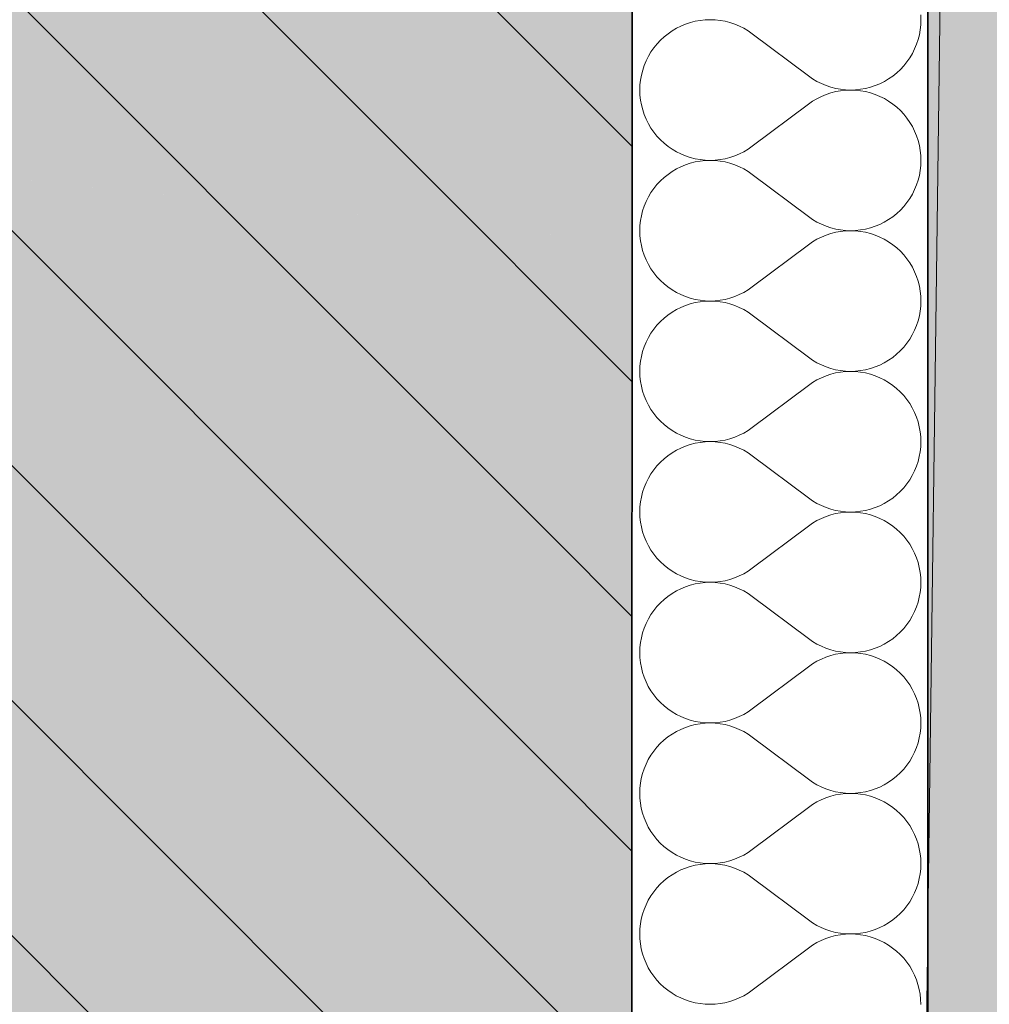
# Model space of a CAD drawing. Header units: millimetres. Extents: x -40276 to 214973, y -147941 to 35228.
# Tile 194 of 256: x -654 to -128, y 6667 to 7200. Entities that reach past the tile are written whole.
import ezdxf

# ---------------------------------------------------------------- set-up
doc = ezdxf.new("R2010")
doc.units = ezdxf.units.MM
doc.header["$MEASUREMENT"] = 0
doc.linetypes.add('Wipeout_Contour', pattern=[1000, 0, -1000])
for name, color, linetype in [('1._POHLED ZÁPADNÍ_2_0_plochy', 7, 'Continuous'), ('1._POHLED ZÁPADNÍ_2_akustické prvky', 7, 'Continuous'), ('1._POHLED ZÁPADNÍ_2_BT_ortho', 7, 'Continuous'), ('1._POHLED ZÁPADNÍ_2_Konstrukce - nosné', 7, 'Continuous'), ('1._POHLED ZÁPADNÍ_2_Nové_Výplně – Řezové', 7, 'Continuous'), ('1._POHLED ZÁPADNÍ_2_Situace - terén', 7, 'Continuous'), ('1._POHLED ZÁPADNÍ_2_Výplně – Řezové', 7, 'Continuous')]:
    doc.layers.add(name, color=color, linetype=linetype)

# ---------------------------------------------------------------- blocks, each defined once
blk = doc.blocks.new('*X14', base_point=(-42174.69, -26223.67))
at = {"layer": '1._POHLED ZÁPADNÍ_2_Nové_Výplně – Řezové', "color": 21, "linetype": 'Continuous', "lineweight": 20, "true_color": 0xffaaaa}
for p, q in [((-279.76, 7200.04), (-282.48, 7199.94)), ((-277.04, 7199.94), (-279.76, 7200.04)), ((-165.5, 7200.02), (-165.6, 7202.74)), ((-165.6, 7197.3), (-165.5, 7200.02)), ((-298.03, 7195.39), (-300.37, 7194)), ((-295.59, 7196.61), (-298.03, 7195.39)), ((-293.08, 7197.65), (-295.59, 7196.61)), ((-290.5, 7198.5), (-293.08, 7197.65)), ((-287.86, 7199.17), (-290.5, 7198.5)), ((-285.18, 7199.66), (-287.86, 7199.17)), ((-282.48, 7199.94), (-285.18, 7199.66)), ((-274.34, 7199.65), (-277.04, 7199.94)), ((-271.66, 7199.16), (-274.34, 7199.65)), ((-269.02, 7198.49), (-271.66, 7199.16)), ((-266.44, 7197.62), (-269.02, 7198.49)), ((-263.93, 7196.58), (-266.44, 7197.62)), ((-261.5, 7195.36), (-263.93, 7196.58)), ((-259.16, 7193.97), (-261.5, 7195.36)), ((-165.89, 7194.6), (-165.6, 7197.3)), ((-304.72, 7190.75), (-306.71, 7188.89)), ((-302.6, 7192.45), (-304.72, 7190.75)), ((-300.37, 7194), (-302.6, 7192.45)), ((-256.93, 7192.42), (-259.16, 7193.97)), ((-226.46, 7169.56), (-256.93, 7192.42)), ((-167.04, 7189.29), (-166.37, 7191.92)), ((-166.37, 7191.92), (-165.89, 7194.6)), ((-310.28, 7184.79), (-311.83, 7182.55)), ((-308.57, 7186.9), (-310.28, 7184.79)), ((-306.71, 7188.89), (-308.57, 7186.9)), ((-170.16, 7181.76), (-168.95, 7184.19)), ((-168.95, 7184.19), (-167.9, 7186.71)), ((-167.9, 7186.71), (-167.04, 7189.29)), ((-313.22, 7180.21), (-314.44, 7177.78)), ((-311.83, 7182.55), (-313.22, 7180.21)), ((-173.11, 7177.19), (-171.55, 7179.42)), ((-171.55, 7179.42), (-170.16, 7181.76)), ((-315.48, 7175.27), (-316.34, 7172.69)), ((-314.44, 7177.78), (-315.48, 7175.27)), ((-176.67, 7173.08), (-174.81, 7175.07)), ((-174.81, 7175.07), (-173.11, 7177.19)), ((-317.01, 7170.05), (-317.5, 7167.37)), ((-316.34, 7172.69), (-317.01, 7170.05)), ((-226.46, 7169.56), (-224.22, 7168)), ((-224.22, 7168), (-221.88, 7166.61)), ((-183.02, 7167.97), (-180.78, 7169.52)), ((-180.78, 7169.52), (-178.66, 7171.23)), ((-178.66, 7171.23), (-176.67, 7173.08)), ((-317.79, 7164.67), (-317.88, 7161.95)), ((-317.5, 7167.37), (-317.79, 7164.67)), ((-221.88, 7166.61), (-219.45, 7165.39)), ((-219.45, 7165.39), (-216.94, 7164.35)), ((-216.94, 7164.35), (-214.36, 7163.49)), ((-214.36, 7163.49), (-211.72, 7162.81)), ((-211.72, 7162.81), (-209.05, 7162.33)), ((-198.2, 7162.32), (-195.52, 7162.8)), ((-195.52, 7162.8), (-192.89, 7163.47)), ((-192.89, 7163.47), (-190.3, 7164.33)), ((-190.3, 7164.33), (-187.79, 7165.37)), ((-187.79, 7165.37), (-185.36, 7166.58)), ((-185.36, 7166.58), (-183.02, 7167.97)), ((-317.88, 7161.95), (-317.79, 7159.23)), ((-317.79, 7159.23), (-317.5, 7156.53)), ((-219.45, 7158.48), (-221.89, 7157.26)), ((-216.94, 7159.52), (-219.45, 7158.48)), ((-214.36, 7160.38), (-216.94, 7159.52)), ((-211.72, 7161.06), (-214.36, 7160.38)), ((-209.05, 7161.54), (-211.72, 7161.06)), ((-209.05, 7162.33), (-206.34, 7162.03)), ((-206.34, 7161.83), (-209.05, 7161.54)), ((-206.34, 7162.03), (-203.62, 7161.93)), ((-203.62, 7161.93), (-206.34, 7161.83)), ((-203.62, 7161.93), (-200.9, 7162.03)), ((-200.9, 7161.84), (-203.62, 7161.93)), ((-200.9, 7162.03), (-198.2, 7162.32)), ((-198.2, 7161.55), (-200.9, 7161.84)), ((-195.52, 7161.07), (-198.2, 7161.55)), ((-192.89, 7160.39), (-195.52, 7161.07)), ((-190.3, 7159.54), (-192.89, 7160.39)), ((-187.79, 7158.5), (-190.3, 7159.54)), ((-185.36, 7157.28), (-187.79, 7158.5)), ((-317.5, 7156.53), (-317.01, 7153.85)), ((-317.01, 7153.85), (-316.34, 7151.21)), ((-226.46, 7154.32), (-256.94, 7131.46)), ((-224.22, 7155.87), (-226.46, 7154.32)), ((-221.89, 7157.26), (-224.22, 7155.87)), ((-183.02, 7155.89), (-185.36, 7157.28)), ((-180.78, 7154.34), (-183.02, 7155.89)), ((-178.66, 7152.63), (-180.78, 7154.34)), ((-176.67, 7150.78), (-178.66, 7152.63)), ((-316.34, 7151.21), (-315.48, 7148.63)), ((-315.48, 7148.63), (-314.44, 7146.12)), ((-174.82, 7148.79), (-176.67, 7150.78)), ((-173.11, 7146.67), (-174.82, 7148.79)), ((-171.56, 7144.44), (-173.11, 7146.67)), ((-314.44, 7146.12), (-313.22, 7143.68)), ((-313.22, 7143.68), (-311.84, 7141.35)), ((-311.84, 7141.35), (-310.28, 7139.11)), ((-170.17, 7142.1), (-171.56, 7144.44)), ((-168.95, 7139.66), (-170.17, 7142.1)), ((-310.28, 7139.11), (-308.58, 7136.99)), ((-308.58, 7136.99), (-306.72, 7135)), ((-167.91, 7137.15), (-168.95, 7139.66)), ((-167.05, 7134.57), (-167.91, 7137.15)), ((-306.72, 7135), (-304.73, 7133.15)), ((-304.73, 7133.15), (-302.61, 7131.44)), ((-302.61, 7131.44), (-300.38, 7129.89)), ((-259.17, 7129.91), (-256.94, 7131.46)), ((-166.38, 7131.93), (-167.05, 7134.57)), ((-165.9, 7129.26), (-166.38, 7131.93)), ((-300.38, 7129.89), (-298.04, 7128.5)), ((-298.04, 7128.5), (-295.6, 7127.29)), ((-295.6, 7127.29), (-293.09, 7126.25)), ((-293.09, 7126.25), (-290.51, 7125.39)), ((-290.51, 7125.39), (-287.87, 7124.72)), ((-271.67, 7124.72), (-269.03, 7125.4)), ((-269.03, 7125.4), (-266.45, 7126.26)), ((-266.45, 7126.26), (-263.94, 7127.3)), ((-263.94, 7127.3), (-261.51, 7128.52)), ((-261.51, 7128.52), (-259.17, 7129.91)), ((-165.61, 7126.55), (-165.9, 7129.26)), ((-165.51, 7123.83), (-165.61, 7126.55)), ((-295.6, 7120.42), (-298.04, 7119.2)), ((-293.09, 7121.46), (-295.6, 7120.42)), ((-290.51, 7122.31), (-293.09, 7121.46)), ((-287.87, 7122.98), (-290.51, 7122.31)), ((-287.87, 7124.72), (-285.19, 7124.23)), ((-285.19, 7123.46), (-287.87, 7122.98)), ((-285.19, 7124.23), (-282.49, 7123.94)), ((-282.49, 7123.75), (-285.19, 7123.46)), ((-282.49, 7123.94), (-279.77, 7123.85)), ((-279.77, 7123.85), (-282.49, 7123.75)), ((-279.77, 7123.85), (-277.05, 7123.95)), ((-277.05, 7123.75), (-279.77, 7123.85)), ((-277.05, 7123.95), (-274.35, 7124.24)), ((-274.35, 7123.46), (-277.05, 7123.75)), ((-274.35, 7124.24), (-271.67, 7124.72)), ((-271.67, 7122.97), (-274.35, 7123.46)), ((-269.03, 7122.3), (-271.67, 7122.97)), ((-266.45, 7121.43), (-269.03, 7122.3)), ((-263.94, 7120.39), (-266.45, 7121.43)), ((-261.51, 7119.17), (-263.94, 7120.39)), ((-165.9, 7118.41), (-165.61, 7121.11)), ((-165.61, 7121.11), (-165.51, 7123.83)), ((-302.61, 7116.26), (-304.73, 7114.56)), ((-300.38, 7117.81), (-302.61, 7116.26)), ((-298.04, 7119.2), (-300.38, 7117.81)), ((-259.17, 7117.78), (-261.51, 7119.17)), ((-256.94, 7116.23), (-259.17, 7117.78)), ((-226.47, 7093.37), (-256.94, 7116.23)), ((-167.06, 7113.1), (-166.38, 7115.73)), ((-166.38, 7115.73), (-165.9, 7118.41)), ((-308.58, 7110.71), (-310.29, 7108.6)), ((-306.73, 7112.7), (-308.58, 7110.71)), ((-304.73, 7114.56), (-306.73, 7112.7)), ((-168.96, 7108), (-167.91, 7110.51)), ((-167.91, 7110.51), (-167.06, 7113.1)), ((-313.23, 7104.02), (-314.45, 7101.59)), ((-311.84, 7106.36), (-313.23, 7104.02)), ((-310.29, 7108.6), (-311.84, 7106.36)), ((-171.56, 7103.23), (-170.18, 7105.57)), ((-170.18, 7105.57), (-168.96, 7108)), ((-315.49, 7099.08), (-316.35, 7096.5)), ((-314.45, 7101.59), (-315.49, 7099.08)), ((-176.68, 7096.89), (-174.82, 7098.88)), ((-174.82, 7098.88), (-173.12, 7101)), ((-173.12, 7101), (-171.56, 7103.23)), ((-317.02, 7093.86), (-317.51, 7091.18)), ((-316.35, 7096.5), (-317.02, 7093.86)), ((-226.47, 7093.37), (-224.23, 7091.81)), ((-180.79, 7093.33), (-178.67, 7095.04)), ((-178.67, 7095.04), (-176.68, 7096.89)), ((-317.8, 7088.48), (-317.9, 7085.76)), ((-317.51, 7091.18), (-317.8, 7088.48)), ((-224.23, 7091.81), (-221.89, 7090.42)), ((-221.89, 7090.42), (-219.46, 7089.2)), ((-219.46, 7089.2), (-216.95, 7088.16)), ((-216.95, 7088.16), (-214.37, 7087.3)), ((-192.9, 7087.28), (-190.31, 7088.14)), ((-190.31, 7088.14), (-187.8, 7089.18)), ((-187.8, 7089.18), (-185.37, 7090.39)), ((-185.37, 7090.39), (-183.03, 7091.78)), ((-183.03, 7091.78), (-180.79, 7093.33)), ((-317.9, 7085.76), (-317.8, 7083.04)), ((-317.8, 7083.04), (-317.51, 7080.33)), ((-216.95, 7083.33), (-219.46, 7082.29)), ((-214.37, 7084.19), (-216.95, 7083.33)), ((-214.37, 7087.3), (-211.73, 7086.62)), ((-211.73, 7084.87), (-214.37, 7084.19)), ((-211.73, 7086.62), (-209.06, 7086.14)), ((-209.06, 7085.35), (-211.73, 7084.87)), ((-209.06, 7086.14), (-206.35, 7085.84)), ((-206.35, 7085.64), (-209.06, 7085.35)), ((-206.35, 7085.84), (-203.63, 7085.74)), ((-203.63, 7085.74), (-206.35, 7085.64)), ((-203.63, 7085.74), (-200.92, 7085.84)), ((-200.92, 7085.65), (-203.63, 7085.74)), ((-200.92, 7085.84), (-198.21, 7086.13)), ((-198.21, 7085.36), (-200.92, 7085.65)), ((-198.21, 7086.13), (-195.53, 7086.61)), ((-195.53, 7084.88), (-198.21, 7085.36)), ((-195.53, 7086.61), (-192.9, 7087.28)), ((-192.9, 7084.2), (-195.53, 7084.88)), ((-190.31, 7083.35), (-192.9, 7084.2)), ((-187.8, 7082.31), (-190.31, 7083.35)), ((-317.51, 7080.33), (-317.03, 7077.66)), ((-317.03, 7077.66), (-316.35, 7075.02)), ((-226.47, 7078.13), (-256.95, 7055.27)), ((-224.23, 7079.68), (-226.47, 7078.13)), ((-221.9, 7081.07), (-224.23, 7079.68)), ((-219.46, 7082.29), (-221.9, 7081.07)), ((-185.37, 7081.09), (-187.8, 7082.31)), ((-183.03, 7079.7), (-185.37, 7081.09)), ((-180.79, 7078.15), (-183.03, 7079.7)), ((-178.67, 7076.44), (-180.79, 7078.15)), ((-316.35, 7075.02), (-315.49, 7072.44)), ((-315.49, 7072.44), (-314.45, 7069.93)), ((-176.68, 7074.59), (-178.67, 7076.44)), ((-174.83, 7072.6), (-176.68, 7074.59)), ((-173.12, 7070.48), (-174.83, 7072.6)), ((-314.45, 7069.93), (-313.23, 7067.49)), ((-313.23, 7067.49), (-311.85, 7065.15)), ((-171.57, 7068.25), (-173.12, 7070.48)), ((-170.18, 7065.91), (-171.57, 7068.25)), ((-311.85, 7065.15), (-310.29, 7062.92)), ((-310.29, 7062.92), (-308.59, 7060.8)), ((-168.96, 7063.47), (-170.18, 7065.91)), ((-167.92, 7060.96), (-168.96, 7063.47)), ((-308.59, 7060.8), (-306.73, 7058.81)), ((-306.73, 7058.81), (-304.74, 7056.96)), ((-304.74, 7056.96), (-302.62, 7055.25)), ((-167.06, 7058.38), (-167.92, 7060.96)), ((-166.39, 7055.74), (-167.06, 7058.38)), ((-302.62, 7055.25), (-300.39, 7053.7)), ((-300.39, 7053.7), (-298.05, 7052.31)), ((-298.05, 7052.31), (-295.61, 7051.1)), ((-295.61, 7051.1), (-293.1, 7050.06)), ((-266.46, 7050.07), (-263.95, 7051.11)), ((-263.95, 7051.11), (-261.52, 7052.33)), ((-261.52, 7052.33), (-259.18, 7053.72)), ((-259.18, 7053.72), (-256.95, 7055.27)), ((-165.91, 7053.07), (-166.39, 7055.74)), ((-165.62, 7050.36), (-165.91, 7053.07)), ((-293.1, 7050.06), (-290.52, 7049.2)), ((-290.52, 7046.12), (-293.1, 7045.26)), ((-290.52, 7049.2), (-287.88, 7048.53)), ((-287.88, 7046.79), (-290.52, 7046.12)), ((-287.88, 7048.53), (-285.2, 7048.04)), ((-285.21, 7047.27), (-287.88, 7046.79)), ((-282.5, 7047.56), (-285.21, 7047.27)), ((-285.2, 7048.04), (-282.5, 7047.75)), ((-282.5, 7047.75), (-279.78, 7047.66)), ((-279.78, 7047.66), (-282.5, 7047.56)), ((-279.78, 7047.66), (-277.06, 7047.76)), ((-277.06, 7047.56), (-279.78, 7047.66)), ((-277.06, 7047.76), (-274.36, 7048.05)), ((-274.36, 7047.27), (-277.06, 7047.56)), ((-274.36, 7048.05), (-271.68, 7048.53)), ((-271.68, 7046.78), (-274.36, 7047.27)), ((-271.68, 7048.53), (-269.04, 7049.21)), ((-269.05, 7046.11), (-271.68, 7046.78)), ((-266.46, 7045.24), (-269.05, 7046.11)), ((-269.04, 7049.21), (-266.46, 7050.07)), ((-165.52, 7047.64), (-165.62, 7050.36)), ((-165.62, 7044.92), (-165.52, 7047.64)), ((-302.62, 7040.07), (-304.74, 7038.37)), ((-300.39, 7041.62), (-302.62, 7040.07)), ((-298.05, 7043.01), (-300.39, 7041.62)), ((-295.62, 7044.23), (-298.05, 7043.01)), ((-293.1, 7045.26), (-295.62, 7044.23)), ((-263.95, 7044.2), (-266.46, 7045.24)), ((-261.52, 7042.98), (-263.95, 7044.2)), ((-259.18, 7041.59), (-261.52, 7042.98)), ((-256.95, 7040.04), (-259.18, 7041.59)), ((-226.48, 7017.17), (-256.95, 7040.04)), ((-166.39, 7039.54), (-165.91, 7042.22)), ((-165.91, 7042.22), (-165.62, 7044.92)), ((-306.74, 7036.51), (-308.59, 7034.52)), ((-304.74, 7038.37), (-306.74, 7036.51)), ((-167.93, 7034.32), (-167.07, 7036.91)), ((-167.07, 7036.91), (-166.39, 7039.54)), ((-311.85, 7030.17), (-313.24, 7027.83)), ((-310.3, 7032.4), (-311.85, 7030.17)), ((-308.59, 7034.52), (-310.3, 7032.4)), ((-171.57, 7027.04), (-170.19, 7029.38)), ((-170.19, 7029.38), (-168.97, 7031.81)), ((-168.97, 7031.81), (-167.93, 7034.32)), ((-314.46, 7025.4), (-315.5, 7022.89)), ((-313.24, 7027.83), (-314.46, 7025.4)), ((-174.84, 7022.69), (-173.13, 7024.81)), ((-173.13, 7024.81), (-171.57, 7027.04)), ((-316.36, 7020.3), (-317.03, 7017.67)), ((-315.5, 7022.89), (-316.36, 7020.3)), ((-180.8, 7017.14), (-178.68, 7018.84)), ((-178.68, 7018.84), (-176.69, 7020.7)), ((-176.69, 7020.7), (-174.84, 7022.69)), ((-317.52, 7014.99), (-317.81, 7012.29)), ((-317.03, 7017.67), (-317.52, 7014.99)), ((-226.48, 7017.17), (-224.24, 7015.62)), ((-224.24, 7015.62), (-221.91, 7014.23)), ((-221.91, 7014.23), (-219.47, 7013.01)), ((-187.81, 7012.99), (-185.38, 7014.2)), ((-185.38, 7014.2), (-183.04, 7015.59)), ((-183.04, 7015.59), (-180.8, 7017.14)), ((-317.81, 7012.29), (-317.91, 7009.57)), ((-317.91, 7009.57), (-317.81, 7006.85)), ((-219.47, 7013.01), (-216.96, 7011.97)), ((-216.96, 7011.97), (-214.38, 7011.11)), ((-214.38, 7008), (-216.96, 7007.14)), ((-214.38, 7011.11), (-211.75, 7010.43)), ((-211.75, 7008.68), (-214.38, 7008)), ((-211.75, 7010.43), (-209.07, 7009.94)), ((-209.07, 7009.16), (-211.75, 7008.68)), ((-209.07, 7009.94), (-206.36, 7009.65)), ((-206.36, 7009.45), (-209.07, 7009.16)), ((-206.36, 7009.65), (-203.64, 7009.55)), ((-203.64, 7009.55), (-206.36, 7009.45)), ((-203.64, 7009.55), (-200.93, 7009.65)), ((-200.93, 7009.46), (-203.64, 7009.55)), ((-200.93, 7009.65), (-198.22, 7009.94)), ((-198.22, 7009.17), (-200.93, 7009.46)), ((-198.22, 7009.94), (-195.54, 7010.42)), ((-195.54, 7008.69), (-198.22, 7009.17)), ((-195.54, 7010.42), (-192.91, 7011.09)), ((-192.91, 7008.01), (-195.54, 7008.69)), ((-192.91, 7011.09), (-190.32, 7011.95)), ((-190.33, 7007.16), (-192.91, 7008.01)), ((-190.32, 7011.95), (-187.81, 7012.99)), ((-317.81, 7006.85), (-317.52, 7004.14)), ((-317.52, 7004.14), (-317.04, 7001.47)), ((-224.25, 7003.49), (-226.48, 7001.94)), ((-221.91, 7004.88), (-224.25, 7003.49)), ((-219.47, 7006.1), (-221.91, 7004.88)), ((-216.96, 7007.14), (-219.47, 7006.1)), ((-187.81, 7006.11), (-190.33, 7007.16)), ((-185.38, 7004.9), (-187.81, 7006.11)), ((-183.04, 7003.51), (-185.38, 7004.9)), ((-180.8, 7001.96), (-183.04, 7003.51)), ((-317.04, 7001.47), (-316.36, 6998.83)), ((-316.36, 6998.83), (-315.5, 6996.25)), ((-226.48, 7001.94), (-256.96, 6979.08)), ((-178.68, 7000.25), (-180.8, 7001.96)), ((-176.69, 6998.4), (-178.68, 7000.25)), ((-174.84, 6996.41), (-176.69, 6998.4)), ((-315.5, 6996.25), (-314.46, 6993.74)), ((-314.46, 6993.74), (-313.25, 6991.3)), ((-173.13, 6994.29), (-174.84, 6996.41)), ((-171.58, 6992.06), (-173.13, 6994.29)), ((-170.19, 6989.72), (-171.58, 6992.06)), ((-313.25, 6991.3), (-311.86, 6988.96)), ((-311.86, 6988.96), (-310.3, 6986.73)), ((-310.3, 6986.73), (-308.6, 6984.61)), ((-168.97, 6987.28), (-170.19, 6989.72)), ((-167.93, 6984.77), (-168.97, 6987.28)), ((-308.6, 6984.61), (-306.74, 6982.62)), ((-306.74, 6982.62), (-304.75, 6980.77)), ((-167.07, 6982.19), (-167.93, 6984.77)), ((-166.4, 6979.55), (-167.07, 6982.19)), ((-304.75, 6980.77), (-302.63, 6979.06)), ((-302.63, 6979.06), (-300.4, 6977.51)), ((-300.4, 6977.51), (-298.06, 6976.12)), ((-298.06, 6976.12), (-295.62, 6974.91)), ((-263.96, 6974.92), (-261.53, 6976.14)), ((-261.53, 6976.14), (-259.19, 6977.53)), ((-259.19, 6977.53), (-256.96, 6979.08)), ((-165.92, 6976.88), (-166.4, 6979.55)), ((-165.63, 6974.17), (-165.92, 6976.88)), ((-295.62, 6974.91), (-293.11, 6973.86)), ((-293.11, 6973.86), (-290.53, 6973.01)), ((-290.53, 6973.01), (-287.89, 6972.33)), ((-287.89, 6972.33), (-285.22, 6971.85)), ((-285.22, 6971.08), (-287.89, 6970.6)), ((-285.22, 6971.85), (-282.51, 6971.56)), ((-282.51, 6971.37), (-285.22, 6971.08)), ((-282.51, 6971.56), (-279.79, 6971.47)), ((-279.79, 6971.47), (-282.51, 6971.37)), ((-279.79, 6971.47), (-277.07, 6971.57)), ((-277.07, 6971.37), (-279.79, 6971.47)), ((-277.07, 6971.57), (-274.37, 6971.86)), ((-274.37, 6971.08), (-277.07, 6971.37)), ((-274.37, 6971.86), (-271.69, 6972.34)), ((-271.69, 6970.59), (-274.37, 6971.08)), ((-271.69, 6972.34), (-269.06, 6973.02)), ((-269.06, 6973.02), (-266.47, 6973.88)), ((-266.47, 6973.88), (-263.96, 6974.92)), ((-165.53, 6971.45), (-165.63, 6974.17)), ((-165.63, 6968.73), (-165.53, 6971.45)), ((-300.4, 6965.43), (-302.64, 6963.88)), ((-298.06, 6966.82), (-300.4, 6965.43)), ((-295.63, 6968.03), (-298.06, 6966.82)), ((-293.11, 6969.07), (-295.63, 6968.03)), ((-290.53, 6969.93), (-293.11, 6969.07)), ((-287.89, 6970.6), (-290.53, 6969.93)), ((-269.06, 6969.91), (-271.69, 6970.59)), ((-266.48, 6969.05), (-269.06, 6969.91)), ((-263.96, 6968.01), (-266.48, 6969.05)), ((-261.53, 6966.79), (-263.96, 6968.01)), ((-259.19, 6965.4), (-261.53, 6966.79)), ((-256.96, 6963.85), (-259.19, 6965.4)), ((-166.4, 6963.35), (-165.92, 6966.03)), ((-165.92, 6966.03), (-165.63, 6968.73)), ((-306.75, 6960.32), (-308.6, 6958.33)), ((-304.75, 6962.18), (-306.75, 6960.32)), ((-302.64, 6963.88), (-304.75, 6962.18)), ((-226.49, 6940.98), (-256.96, 6963.85)), ((-167.94, 6958.13), (-167.08, 6960.72)), ((-167.08, 6960.72), (-166.4, 6963.35)), ((-310.31, 6956.21), (-311.86, 6953.98)), ((-308.6, 6958.33), (-310.31, 6956.21)), ((-170.2, 6953.19), (-168.98, 6955.62)), ((-168.98, 6955.62), (-167.94, 6958.13)), ((-313.25, 6951.64), (-314.47, 6949.21)), ((-311.86, 6953.98), (-313.25, 6951.64)), ((-173.14, 6948.62), (-171.59, 6950.85)), ((-171.59, 6950.85), (-170.2, 6953.19)), ((-316.37, 6944.11), (-317.04, 6941.48)), ((-315.51, 6946.7), (-316.37, 6944.11)), ((-314.47, 6949.21), (-315.51, 6946.7)), ((-178.69, 6942.65), (-176.7, 6944.51)), ((-176.7, 6944.51), (-174.85, 6946.5)), ((-174.85, 6946.5), (-173.14, 6948.62)), ((-317.53, 6938.8), (-317.82, 6936.1)), ((-317.04, 6941.48), (-317.53, 6938.8)), ((-226.49, 6940.98), (-224.25, 6939.43)), ((-224.25, 6939.43), (-221.92, 6938.04)), ((-185.39, 6938.01), (-183.05, 6939.4)), ((-183.05, 6939.4), (-180.81, 6940.95)), ((-180.81, 6940.95), (-178.69, 6942.65)), ((-317.82, 6936.1), (-317.92, 6933.38)), ((-317.92, 6933.38), (-317.82, 6930.66)), ((-221.92, 6938.04), (-219.48, 6936.82)), ((-219.48, 6936.82), (-216.97, 6935.78)), ((-216.97, 6935.78), (-214.39, 6934.91)), ((-214.39, 6934.91), (-211.76, 6934.24)), ((-211.76, 6934.24), (-209.08, 6933.75)), ((-209.08, 6933.75), (-206.37, 6933.46)), ((-206.37, 6933.46), (-203.66, 6933.36)), ((-203.66, 6933.36), (-206.37, 6933.26)), ((-203.66, 6933.36), (-200.94, 6933.46)), ((-200.94, 6933.27), (-203.66, 6933.36)), ((-200.94, 6933.46), (-198.23, 6933.75)), ((-198.23, 6933.75), (-195.55, 6934.23)), ((-195.55, 6934.23), (-192.92, 6934.9)), ((-192.92, 6934.9), (-190.34, 6935.76)), ((-190.34, 6935.76), (-187.82, 6936.79)), ((-187.82, 6936.79), (-185.39, 6938.01)), ((-317.82, 6930.66), (-317.53, 6927.95)), ((-221.92, 6928.69), (-224.26, 6927.3)), ((-219.49, 6929.91), (-221.92, 6928.69)), ((-216.97, 6930.95), (-219.49, 6929.91)), ((-214.39, 6931.81), (-216.97, 6930.95)), ((-211.76, 6932.49), (-214.39, 6931.81)), ((-209.08, 6932.97), (-211.76, 6932.49)), ((-206.37, 6933.26), (-209.08, 6932.97)), ((-198.23, 6932.98), (-200.94, 6933.27)), ((-195.55, 6932.49), (-198.23, 6932.98)), ((-192.92, 6931.82), (-195.55, 6932.49)), ((-190.34, 6930.96), (-192.92, 6931.82)), ((-187.82, 6929.92), (-190.34, 6930.96)), ((-185.39, 6928.71), (-187.82, 6929.92)), ((-183.05, 6927.32), (-185.39, 6928.71)), ((-317.53, 6927.95), (-317.05, 6925.28)), ((-317.05, 6925.28), (-316.37, 6922.64)), ((-226.49, 6925.75), (-256.97, 6902.89)), ((-224.26, 6927.3), (-226.49, 6925.75)), ((-180.81, 6925.77), (-183.05, 6927.32)), ((-178.7, 6924.06), (-180.81, 6925.77)), ((-176.7, 6922.21), (-178.7, 6924.06)), ((-316.37, 6922.64), (-315.51, 6920.06)), ((-315.51, 6920.06), (-314.47, 6917.55)), ((-314.47, 6917.55), (-313.26, 6915.11)), ((-174.85, 6920.22), (-176.7, 6922.21)), ((-173.14, 6918.1), (-174.85, 6920.22)), ((-171.59, 6915.87), (-173.14, 6918.1)), ((-313.26, 6915.11), (-311.87, 6912.77)), ((-311.87, 6912.77), (-310.32, 6910.54)), ((-170.2, 6913.53), (-171.59, 6915.87)), ((-168.98, 6911.09), (-170.2, 6913.53)), ((-310.32, 6910.54), (-308.61, 6908.42)), ((-308.61, 6908.42), (-306.75, 6906.43)), ((-167.94, 6908.58), (-168.98, 6911.09)), ((-167.08, 6906), (-167.94, 6908.58)), ((-306.75, 6906.43), (-304.76, 6904.58)), ((-304.76, 6904.58), (-302.64, 6902.87)), ((-302.64, 6902.87), (-300.41, 6901.32)), ((-261.54, 6899.95), (-259.2, 6901.34)), ((-259.2, 6901.34), (-256.97, 6902.89)), ((-166.41, 6903.36), (-167.08, 6906)), ((-165.93, 6900.69), (-166.41, 6903.36)), ((-300.41, 6901.32), (-298.07, 6899.93)), ((-298.07, 6899.93), (-295.64, 6898.71)), ((-295.64, 6898.71), (-293.12, 6897.67)), ((-293.12, 6897.67), (-290.54, 6896.82)), ((-290.54, 6896.82), (-287.9, 6896.14)), ((-287.9, 6896.14), (-285.23, 6895.66)), ((-274.38, 6895.67), (-271.7, 6896.15)), ((-271.7, 6896.15), (-269.07, 6896.83)), ((-269.07, 6896.83), (-266.49, 6897.69)), ((-266.49, 6897.69), (-263.97, 6898.73)), ((-263.97, 6898.73), (-261.54, 6899.95)), ((-165.64, 6897.98), (-165.93, 6900.69)), ((-165.54, 6895.26), (-165.64, 6897.98)), ((-295.64, 6891.84), (-298.07, 6890.63)), ((-293.12, 6892.88), (-295.64, 6891.84)), ((-290.54, 6893.74), (-293.12, 6892.88)), ((-287.9, 6894.41), (-290.54, 6893.74)), ((-285.23, 6894.89), (-287.9, 6894.41)), ((-285.23, 6895.66), (-282.52, 6895.37)), ((-282.52, 6895.18), (-285.23, 6894.89)), ((-282.52, 6895.37), (-279.8, 6895.28)), ((-279.8, 6895.28), (-282.52, 6895.18)), ((-279.8, 6895.28), (-277.08, 6895.38)), ((-277.08, 6895.18), (-279.8, 6895.28)), ((-277.08, 6895.38), (-274.38, 6895.67)), ((-274.38, 6894.88), (-277.08, 6895.18)), ((-271.7, 6894.4), (-274.38, 6894.88)), ((-269.07, 6893.72), (-271.7, 6894.4)), ((-266.49, 6892.86), (-269.07, 6893.72)), ((-263.97, 6891.82), (-266.49, 6892.86)), ((-261.54, 6890.6), (-263.97, 6891.82)), ((-165.93, 6889.84), (-165.64, 6892.54)), ((-165.64, 6892.54), (-165.54, 6895.26)), ((-304.77, 6885.98), (-306.76, 6884.13)), ((-302.65, 6887.69), (-304.77, 6885.98)), ((-300.41, 6889.24), (-302.65, 6887.69)), ((-298.07, 6890.63), (-300.41, 6889.24)), ((-259.2, 6889.21), (-261.54, 6890.6)), ((-256.97, 6887.66), (-259.2, 6889.21)), ((-226.5, 6864.79), (-256.97, 6887.66)), ((-167.09, 6884.52), (-166.41, 6887.16)), ((-166.41, 6887.16), (-165.93, 6889.84)), ((-310.32, 6880.02), (-311.87, 6877.79)), ((-308.61, 6882.14), (-310.32, 6880.02)), ((-306.76, 6884.13), (-308.61, 6882.14)), ((-168.99, 6879.43), (-167.95, 6881.94)), ((-167.95, 6881.94), (-167.09, 6884.52)), ((-313.26, 6875.45), (-314.48, 6873.02)), ((-311.87, 6877.79), (-313.26, 6875.45)), ((-171.6, 6874.66), (-170.21, 6877)), ((-170.21, 6877), (-168.99, 6879.43)), ((-315.52, 6870.51), (-316.38, 6867.92)), ((-314.48, 6873.02), (-315.52, 6870.51)), ((-176.71, 6868.32), (-174.86, 6870.31)), ((-174.86, 6870.31), (-173.15, 6872.42)), ((-173.15, 6872.42), (-171.6, 6874.66)), ((-317.05, 6865.29), (-317.54, 6862.61)), ((-316.38, 6867.92), (-317.05, 6865.29)), ((-226.5, 6864.79), (-224.26, 6863.24)), ((-183.06, 6863.21), (-180.82, 6864.76)), ((-180.82, 6864.76), (-178.7, 6866.46)), ((-178.7, 6866.46), (-176.71, 6868.32)), ((-317.83, 6859.91), (-317.93, 6857.19)), ((-317.54, 6862.61), (-317.83, 6859.91)), ((-224.26, 6863.24), (-221.93, 6861.85)), ((-221.93, 6861.85), (-219.49, 6860.63)), ((-219.49, 6860.63), (-216.98, 6859.59)), ((-216.98, 6859.59), (-214.4, 6858.72)), ((-214.4, 6858.72), (-211.77, 6858.05)), ((-195.56, 6858.04), (-192.93, 6858.71)), ((-192.93, 6858.71), (-190.35, 6859.56)), ((-190.35, 6859.56), (-187.83, 6860.6)), ((-187.83, 6860.6), (-185.4, 6861.82)), ((-185.4, 6861.82), (-183.06, 6863.21)), ((-317.93, 6857.19), (-317.83, 6854.47)), ((-317.83, 6854.47), (-317.54, 6851.76)), ((-219.5, 6853.72), (-221.93, 6852.5)), ((-216.98, 6854.76), (-219.5, 6853.72)), ((-214.4, 6855.62), (-216.98, 6854.76)), ((-211.77, 6856.3), (-214.4, 6855.62)), ((-211.77, 6858.05), (-209.09, 6857.56)), ((-209.09, 6856.78), (-211.77, 6856.3)), ((-209.09, 6857.56), (-206.38, 6857.27)), ((-206.38, 6857.07), (-209.09, 6856.78)), ((-206.38, 6857.27), (-203.67, 6857.17)), ((-203.67, 6857.17), (-206.38, 6857.07)), ((-203.67, 6857.17), (-200.95, 6857.27)), ((-200.95, 6857.08), (-203.67, 6857.17)), ((-200.95, 6857.27), (-198.24, 6857.56)), ((-198.24, 6856.79), (-200.95, 6857.08)), ((-198.24, 6857.56), (-195.56, 6858.04)), ((-195.56, 6856.3), (-198.24, 6856.79)), ((-192.93, 6855.63), (-195.56, 6856.3)), ((-190.35, 6854.77), (-192.93, 6855.63)), ((-187.83, 6853.73), (-190.35, 6854.77)), ((-185.4, 6852.52), (-187.83, 6853.73)), ((-317.54, 6851.76), (-317.06, 6849.09)), ((-317.06, 6849.09), (-316.38, 6846.45)), ((-226.5, 6849.56), (-256.98, 6826.7)), ((-224.27, 6851.11), (-226.5, 6849.56)), ((-221.93, 6852.5), (-224.27, 6851.11)), ((-183.06, 6851.13), (-185.4, 6852.52)), ((-180.82, 6849.58), (-183.06, 6851.13)), ((-178.71, 6847.87), (-180.82, 6849.58)), ((-316.38, 6846.45), (-315.53, 6843.87)), ((-315.53, 6843.87), (-314.48, 6841.36)), ((-176.71, 6846.02), (-178.71, 6847.87)), ((-174.86, 6844.03), (-176.71, 6846.02)), ((-173.15, 6841.91), (-174.86, 6844.03)), ((-314.48, 6841.36), (-313.27, 6838.92)), ((-313.27, 6838.92), (-311.88, 6836.58)), ((-171.6, 6839.67), (-173.15, 6841.91)), ((-170.21, 6837.34), (-171.6, 6839.67)), ((-168.99, 6834.9), (-170.21, 6837.34)), ((-311.88, 6836.58), (-310.33, 6834.35)), ((-310.33, 6834.35), (-308.62, 6832.23)), ((-308.62, 6832.23), (-306.76, 6830.24)), ((-167.95, 6832.39), (-168.99, 6834.9)), ((-167.09, 6829.81), (-167.95, 6832.39)), ((-306.76, 6830.24), (-304.77, 6828.39)), ((-304.77, 6828.39), (-302.65, 6826.68)), ((-302.65, 6826.68), (-300.42, 6825.13)), ((-259.21, 6825.15), (-256.98, 6826.7)), ((-166.42, 6827.17), (-167.09, 6829.81)), ((-165.94, 6824.49), (-166.42, 6827.17)), ((-300.42, 6825.13), (-298.08, 6823.74)), ((-298.08, 6823.74), (-295.65, 6822.52)), ((-295.65, 6822.52), (-293.13, 6821.48)), ((-293.13, 6821.48), (-290.55, 6820.63)), ((-269.08, 6820.64), (-266.5, 6821.5)), ((-266.5, 6821.5), (-263.98, 6822.54)), ((-263.98, 6822.54), (-261.55, 6823.76)), ((-261.55, 6823.76), (-259.21, 6825.15)), ((-165.65, 6821.79), (-165.94, 6824.49)), ((-165.55, 6819.07), (-165.65, 6821.79)), ((-293.13, 6816.69), (-295.65, 6815.65)), ((-290.55, 6817.55), (-293.13, 6816.69)), ((-290.55, 6820.63), (-287.91, 6819.95)), ((-287.91, 6818.22), (-290.55, 6817.55)), ((-287.91, 6819.95), (-285.24, 6819.47)), ((-285.24, 6818.7), (-287.91, 6818.22)), ((-285.24, 6819.47), (-282.53, 6819.18)), ((-282.53, 6818.99), (-285.24, 6818.7)), ((-282.53, 6819.18), (-279.81, 6819.09)), ((-279.81, 6819.09), (-282.53, 6818.99)), ((-279.81, 6819.09), (-277.09, 6819.19)), ((-277.09, 6818.99), (-279.81, 6819.09)), ((-277.09, 6819.19), (-274.39, 6819.48)), ((-274.39, 6818.69), (-277.09, 6818.99)), ((-274.39, 6819.48), (-271.71, 6819.96)), ((-271.71, 6818.21), (-274.39, 6818.69)), ((-271.71, 6819.96), (-269.08, 6820.64)), ((-269.08, 6817.53), (-271.71, 6818.21)), ((-266.5, 6816.67), (-269.08, 6817.53)), ((-263.98, 6815.63), (-266.5, 6816.67)), ((-165.94, 6813.65), (-165.65, 6816.35)), ((-165.65, 6816.35), (-165.55, 6819.07)), ((-302.66, 6811.5), (-304.78, 6809.79)), ((-300.42, 6813.05), (-302.66, 6811.5)), ((-298.08, 6814.44), (-300.42, 6813.05)), ((-295.65, 6815.65), (-298.08, 6814.44)), ((-261.55, 6814.41), (-263.98, 6815.63)), ((-259.21, 6813.02), (-261.55, 6814.41)), ((-256.98, 6811.46), (-259.21, 6813.02)), ((-226.51, 6788.6), (-256.98, 6811.46)), ((-167.1, 6808.33), (-166.42, 6810.97)), ((-166.42, 6810.97), (-165.94, 6813.65)), ((-308.62, 6805.95), (-310.33, 6803.83)), ((-306.77, 6807.94), (-308.62, 6805.95)), ((-304.78, 6809.79), (-306.77, 6807.94)), ((-169, 6803.24), (-167.96, 6805.75)), ((-167.96, 6805.75), (-167.1, 6808.33)), ((-311.88, 6801.6), (-313.27, 6799.26)), ((-310.33, 6803.83), (-311.88, 6801.6)), ((-171.61, 6798.47), (-170.22, 6800.81)), ((-170.22, 6800.81), (-169, 6803.24)), ((-314.49, 6796.83), (-315.53, 6794.31)), ((-313.27, 6799.26), (-314.49, 6796.83)), ((-174.87, 6794.12), (-173.16, 6796.23)), ((-173.16, 6796.23), (-171.61, 6798.47)), ((-316.39, 6791.73), (-317.07, 6789.1)), ((-315.53, 6794.31), (-316.39, 6791.73)), ((-180.83, 6788.57), (-178.71, 6790.27)), ((-178.71, 6790.27), (-176.72, 6792.13)), ((-176.72, 6792.13), (-174.87, 6794.12)), ((-317.55, 6786.42), (-317.84, 6783.72)), ((-317.07, 6789.1), (-317.55, 6786.42)), ((-226.51, 6788.6), (-224.28, 6787.05)), ((-224.28, 6787.05), (-221.94, 6785.66)), ((-221.94, 6785.66), (-219.51, 6784.44)), ((-219.51, 6784.44), (-216.99, 6783.4)), ((-190.36, 6783.37), (-187.84, 6784.41)), ((-187.84, 6784.41), (-185.41, 6785.63)), ((-185.41, 6785.63), (-183.07, 6787.02)), ((-183.07, 6787.02), (-180.83, 6788.57)), ((-317.84, 6783.72), (-317.94, 6781)), ((-317.94, 6781), (-317.84, 6778.28)), ((-216.99, 6783.4), (-214.41, 6782.53)), ((-214.41, 6779.43), (-216.99, 6778.57)), ((-214.41, 6782.53), (-211.78, 6781.86)), ((-211.78, 6780.11), (-214.41, 6779.43)), ((-211.78, 6781.86), (-209.1, 6781.37)), ((-209.1, 6780.59), (-211.78, 6780.11)), ((-209.1, 6781.37), (-206.4, 6781.08)), ((-206.4, 6780.88), (-209.1, 6780.59)), ((-206.4, 6781.08), (-203.68, 6780.98)), ((-203.68, 6780.98), (-206.4, 6780.88)), ((-203.68, 6780.98), (-200.96, 6781.08)), ((-200.96, 6780.89), (-203.68, 6780.98)), ((-200.96, 6781.08), (-198.25, 6781.36)), ((-198.25, 6780.6), (-200.96, 6780.89)), ((-198.25, 6781.36), (-195.58, 6781.85)), ((-195.58, 6780.11), (-198.25, 6780.6)), ((-195.58, 6781.85), (-192.94, 6782.52)), ((-192.94, 6779.44), (-195.58, 6780.11)), ((-192.94, 6782.52), (-190.36, 6783.37)), ((-190.36, 6778.58), (-192.94, 6779.44)), ((-317.84, 6778.28), (-317.55, 6775.57)), ((-317.55, 6775.57), (-317.07, 6772.9)), ((-226.51, 6773.37), (-256.99, 6750.51)), ((-224.28, 6774.92), (-226.51, 6773.37)), ((-221.94, 6776.31), (-224.28, 6774.92)), ((-219.51, 6777.53), (-221.94, 6776.31)), ((-216.99, 6778.57), (-219.51, 6777.53)), ((-187.84, 6777.54), (-190.36, 6778.58)), ((-185.41, 6776.33), (-187.84, 6777.54)), ((-183.07, 6774.94), (-185.41, 6776.33)), ((-180.84, 6773.39), (-183.07, 6774.94)), ((-178.72, 6771.68), (-180.84, 6773.39)), ((-317.07, 6772.9), (-316.4, 6770.26)), ((-316.4, 6770.26), (-315.54, 6767.68)), ((-176.73, 6769.83), (-178.72, 6771.68)), ((-174.87, 6767.84), (-176.73, 6769.83)), ((-315.54, 6767.68), (-314.49, 6765.16)), ((-314.49, 6765.16), (-313.28, 6762.73)), ((-313.28, 6762.73), (-311.89, 6760.39)), ((-173.16, 6765.72), (-174.87, 6767.84)), ((-171.61, 6763.48), (-173.16, 6765.72)), ((-170.22, 6761.14), (-171.61, 6763.48)), ((-311.89, 6760.39), (-310.34, 6758.16)), ((-310.34, 6758.16), (-308.63, 6756.04)), ((-169.01, 6758.71), (-170.22, 6761.14)), ((-167.96, 6756.2), (-169.01, 6758.71)), ((-308.63, 6756.04), (-306.78, 6754.05)), ((-306.78, 6754.05), (-304.78, 6752.2)), ((-304.78, 6752.2), (-302.67, 6750.49)), ((-167.11, 6753.62), (-167.96, 6756.2)), ((-166.43, 6750.98), (-167.11, 6753.62)), ((-302.67, 6750.49), (-300.43, 6748.94)), ((-300.43, 6748.94), (-298.09, 6747.55)), ((-298.09, 6747.55), (-295.66, 6746.33)), ((-263.99, 6746.35), (-261.56, 6747.57)), ((-261.56, 6747.57), (-259.22, 6748.96)), ((-259.22, 6748.96), (-256.99, 6750.51)), ((-165.95, 6748.3), (-166.43, 6750.98)), ((-165.66, 6745.6), (-165.95, 6748.3)), ((-295.66, 6746.33), (-293.14, 6745.29)), ((-293.14, 6745.29), (-290.56, 6744.44)), ((-290.56, 6741.36), (-293.14, 6740.5)), ((-290.56, 6744.44), (-287.93, 6743.76)), ((-287.93, 6742.03), (-290.56, 6741.36)), ((-287.93, 6743.76), (-285.25, 6743.28)), ((-285.25, 6742.51), (-287.93, 6742.03)), ((-285.25, 6743.28), (-282.54, 6742.99)), ((-282.54, 6742.8), (-285.25, 6742.51)), ((-282.54, 6742.99), (-279.82, 6742.9)), ((-279.82, 6742.9), (-282.54, 6742.8)), ((-279.82, 6742.9), (-277.1, 6742.99)), ((-277.1, 6742.8), (-279.82, 6742.9)), ((-277.1, 6742.99), (-274.4, 6743.29)), ((-274.4, 6742.5), (-277.1, 6742.8)), ((-274.4, 6743.29), (-271.72, 6743.77)), ((-271.72, 6742.02), (-274.4, 6742.5)), ((-271.72, 6743.77), (-269.09, 6744.45)), ((-269.09, 6741.34), (-271.72, 6742.02)), ((-269.09, 6744.45), (-266.51, 6745.31)), ((-266.51, 6740.48), (-269.09, 6741.34)), ((-266.51, 6745.31), (-263.99, 6746.35)), ((-165.56, 6742.88), (-165.66, 6745.6)), ((-165.66, 6740.16), (-165.56, 6742.88)), ((-300.43, 6736.86), (-302.67, 6735.31)), ((-298.09, 6738.25), (-300.43, 6736.86)), ((-295.66, 6739.46), (-298.09, 6738.25)), ((-293.14, 6740.5), (-295.66, 6739.46)), ((-263.99, 6739.44), (-266.51, 6740.48)), ((-261.56, 6738.22), (-263.99, 6739.44)), ((-259.23, 6736.83), (-261.56, 6738.22)), ((-256.99, 6735.27), (-259.23, 6736.83)), ((-166.43, 6734.78), (-165.95, 6737.46)), ((-165.95, 6737.46), (-165.66, 6740.16)), ((-306.78, 6731.75), (-308.63, 6729.76)), ((-304.79, 6733.6), (-306.78, 6731.75)), ((-302.67, 6735.31), (-304.79, 6733.6)), ((-226.52, 6712.41), (-256.99, 6735.27)), ((-167.97, 6729.56), (-167.11, 6732.14)), ((-167.11, 6732.14), (-166.43, 6734.78)), ((-311.89, 6725.41), (-313.28, 6723.07)), ((-310.34, 6727.64), (-311.89, 6725.41)), ((-308.63, 6729.76), (-310.34, 6727.64)), ((-170.23, 6724.62), (-169.01, 6727.05)), ((-169.01, 6727.05), (-167.97, 6729.56)), ((-314.5, 6720.64), (-315.54, 6718.12)), ((-313.28, 6723.07), (-314.5, 6720.64)), ((-174.88, 6717.93), (-173.17, 6720.04)), ((-173.17, 6720.04), (-171.62, 6722.28)), ((-171.62, 6722.28), (-170.23, 6724.62)), ((-316.4, 6715.54), (-317.08, 6712.91)), ((-315.54, 6718.12), (-316.4, 6715.54)), ((-178.72, 6714.08), (-176.73, 6715.94)), ((-176.73, 6715.94), (-174.88, 6717.93)), ((-317.56, 6710.23), (-317.85, 6707.53)), ((-317.08, 6712.91), (-317.56, 6710.23)), ((-226.52, 6712.41), (-224.29, 6710.86)), ((-224.29, 6710.86), (-221.95, 6709.47)), ((-221.95, 6709.47), (-219.52, 6708.25)), ((-187.85, 6708.22), (-185.42, 6709.44)), ((-185.42, 6709.44), (-183.08, 6710.83)), ((-183.08, 6710.83), (-180.84, 6712.38)), ((-180.84, 6712.38), (-178.72, 6714.08)), ((-317.85, 6707.53), (-317.95, 6704.81)), ((-317.95, 6704.81), (-317.85, 6702.09)), ((-219.52, 6708.25), (-217, 6707.2)), ((-217, 6707.2), (-214.42, 6706.34)), ((-214.42, 6706.34), (-211.79, 6705.67)), ((-211.79, 6705.67), (-209.11, 6705.18)), ((-209.11, 6704.4), (-211.79, 6703.92)), ((-209.11, 6705.18), (-206.41, 6704.89)), ((-206.41, 6704.69), (-209.11, 6704.4)), ((-206.41, 6704.89), (-203.69, 6704.79)), ((-203.69, 6704.79), (-206.41, 6704.69)), ((-203.69, 6704.79), (-200.97, 6704.89)), ((-200.97, 6704.69), (-203.69, 6704.79)), ((-200.97, 6704.89), (-198.26, 6705.17)), ((-198.26, 6704.41), (-200.97, 6704.69)), ((-198.26, 6705.17), (-195.59, 6705.66)), ((-195.59, 6703.92), (-198.26, 6704.41)), ((-195.59, 6705.66), (-192.95, 6706.33)), ((-192.95, 6706.33), (-190.37, 6707.18)), ((-190.37, 6707.18), (-187.85, 6708.22)), ((-317.85, 6702.09), (-317.56, 6699.38)), ((-317.56, 6699.38), (-317.08, 6696.71)), ((-224.29, 6698.73), (-226.52, 6697.17)), ((-221.95, 6700.12), (-224.29, 6698.73)), ((-219.52, 6701.34), (-221.95, 6700.12)), ((-217, 6702.38), (-219.52, 6701.34)), ((-214.42, 6703.24), (-217, 6702.38)), ((-211.79, 6703.92), (-214.42, 6703.24)), ((-192.95, 6703.25), (-195.59, 6703.92)), ((-190.37, 6702.39), (-192.95, 6703.25)), ((-187.85, 6701.35), (-190.37, 6702.39)), ((-185.42, 6700.14), (-187.85, 6701.35)), ((-183.08, 6698.75), (-185.42, 6700.14)), ((-180.85, 6697.2), (-183.08, 6698.75)), ((-317.08, 6696.71), (-316.41, 6694.07)), ((-316.41, 6694.07), (-315.55, 6691.49)), ((-226.52, 6697.17), (-257, 6674.32)), ((-178.73, 6695.49), (-180.85, 6697.2)), ((-176.74, 6693.64), (-178.73, 6695.49)), ((-174.88, 6691.65), (-176.74, 6693.64)), ((-315.55, 6691.49), (-314.51, 6688.97)), ((-314.51, 6688.97), (-313.29, 6686.54)), ((-173.17, 6689.53), (-174.88, 6691.65)), ((-171.62, 6687.29), (-173.17, 6689.53)), ((-313.29, 6686.54), (-311.9, 6684.2)), ((-311.9, 6684.2), (-310.35, 6681.97)), ((-170.23, 6684.95), (-171.62, 6687.29)), ((-169.02, 6682.52), (-170.23, 6684.95)), ((-310.35, 6681.97), (-308.64, 6679.85)), ((-308.64, 6679.85), (-306.79, 6677.86)), ((-306.79, 6677.86), (-304.79, 6676.01)), ((-167.97, 6680.01), (-169.02, 6682.52)), ((-167.12, 6677.43), (-167.97, 6680.01)), ((-166.44, 6674.79), (-167.12, 6677.43)), ((-304.79, 6676.01), (-302.68, 6674.3)), ((-302.68, 6674.3), (-300.44, 6672.75)), ((-300.44, 6672.75), (-298.1, 6671.36)), ((-261.57, 6671.38), (-259.23, 6672.77)), ((-259.23, 6672.77), (-257, 6674.32)), ((-165.96, 6672.11), (-166.44, 6674.79)), ((-165.67, 6669.41), (-165.96, 6672.11)), ((-298.1, 6671.36), (-295.67, 6670.14)), ((-295.67, 6670.14), (-293.15, 6669.1)), ((-293.15, 6669.1), (-290.57, 6668.24)), ((-290.57, 6668.24), (-287.94, 6667.57)), ((-287.94, 6667.57), (-285.26, 6667.09)), ((-285.26, 6667.09), (-282.55, 6666.8)), ((-282.55, 6666.8), (-279.83, 6666.71)), ((-279.83, 6666.71), (-277.12, 6666.8)), ((-277.12, 6666.8), (-274.41, 6667.1)), ((-274.41, 6667.1), (-271.73, 6667.58)), ((-271.73, 6667.58), (-269.1, 6668.26)), ((-269.1, 6668.26), (-266.52, 6669.12)), ((-266.52, 6669.12), (-264, 6670.16)), ((-264, 6670.16), (-261.57, 6671.38)), ((-165.57, 6666.69), (-165.67, 6669.41))]:
    blk.add_line(p, q, dxfattribs=at)

msp = doc.modelspace()

# ---------------------------------------------------------------- hatches: boundary and pattern name
at = {"layer": '1._POHLED ZÁPADNÍ_2_0_plochy', "linetype": 'Continuous', "lineweight": 0, "true_color": 0x725616}
msp.add_hatch(color=46, dxfattribs=at).paths.add_polyline_path([(-40276.11, 380.05), (-40276.11, -1043.68), (-26430.13, -1753.82), (-207.83, -1407.24, 0.378179), (2221.6, 744.43), (1454.58, 22244.44), (546.81, 28172.03), (-1346.6, 35227.52), (-3442.11, 35227.52), (-1029.19, 25664.88), (-238.38, 17796.01), (-239.22, 14109.25), (861.41, 14093.65), (783.04, 8563.06), (-240.47, 8577.57), (-242.36, 270.44), (-4572.17, 250.22), (-4572.63, 350.63), (-5872.68, 344.56), (-5872.22, 244.16), (-7761.04, 235.34), (-7759.92, 351.1), (-8809.82, 361.27), (-8811.09, 230.44), (-11400.33, 218.35), (-11400.37, 351.08), (-12450.37, 350.77), (-12450.33, 213.45), (-13471.16, 208.68), (-13473.3, 368.51), (-14863.29, 349.89), (-14861.31, 202.19), (-20482.16, 175.95), (-20484.75, 349.86), (-26651.76, 257.8), (-26680.1, 83.42), (-26744.58, -483.48), (-39549.98, 311.19)])
at = {"layer": '1._POHLED ZÁPADNÍ_2_0_plochy', "linetype": 'Continuous', "lineweight": 20, "true_color": 0xffaaaa}
h = msp.add_hatch(dxfattribs=at)
h.set_pattern_fill('Izolační_tvárnice_0002', color=21, style=0, pattern_type=2)
h.set_pattern_definition([(315, (-10360.18, 9405.31), (63.6396, 63.6396), [])])
h.paths.add_polyline_path([(-10906.33, 18690.21), (-10970.68, 9084.15), (-20311.44, 10009.93), (-20479.41, 269.75), (-242.33, 419.76), (-238.38, 17796.01)])
at = {"layer": '1._POHLED ZÁPADNÍ_2_Výplně – Řezové', "linetype": 'Continuous', "lineweight": 13}
msp.add_hatch(color=254, dxfattribs=at).paths.add_polyline_path([(-1041.69, 6155.17), (-321.69, 6155.17), (-321.69, 7079.1), (-1041.69, 7153.41)])

# ---------------------------------------------------------------- linework, layer by layer
at = {"layer": '1._POHLED ZÁPADNÍ_2_0_plochy', "color": 7, "linetype": 'Continuous', "lineweight": 13, "flags": 128}
msp.add_lwpolyline([(-1029.19, 25664.88), (-238.38, 17796.01), (-239.22, 14109.25), (861.41, 14093.65), (783.04, 8563.06), (-240.47, 8577.57), (-242.36, 270.44), (-4572.17, 250.22), (-4572.63, 350.63), (-5872.68, 344.56), (-5872.22, 244.16), (-7761.04, 235.34), (-7759.92, 351.1), (-8809.82, 361.27), (-8811.09, 230.44), (-11400.33, 218.35)], dxfattribs=at)
at = {"layer": '1._POHLED ZÁPADNÍ_2_Situace - terén', "color": 8, "linetype": 'Continuous', "lineweight": 13, "flags": 128}
msp.add_lwpolyline([(-321.69, 9430.27), (-284.45, 9430.27), (-284.45, 312.49), (-321.69, 312.49)], close=True, dxfattribs=at)

# ---------------------------------------------------------------- next in the draw order: wipeouts: each hides what was drawn before it
at = {"color": 254, "linetype": 'Wipeout_Contour', "lineweight": 0, "ltscale": 34358.754551}
msp.add_wipeout([(-321.59, 7933.61), (-321.83, 6155.17), (-311.83, 6155.16), (-161.83, 6155.14), (-161.59, 7933.59)], dxfattribs=at).dxf.layer = '1._POHLED ZÁPADNÍ_2_Nové_Výplně – Řezové'

# ---------------------------------------------------------------- next in the draw order: hatches: boundary and pattern name
at = {"layer": '1._POHLED ZÁPADNÍ_2_Výplně – Řezové', "linetype": 'Continuous', "lineweight": 13}
msp.add_hatch(color=254, dxfattribs=at).paths.add_polyline_path([(-1040.23, 7302.02), (-1041.86, 7153.43), (-321.69, 7079.1), (-321.69, 7227.86)])

# ---------------------------------------------------------------- next in the draw order: linework, layer by layer
at = {"layer": '1._POHLED ZÁPADNÍ_2_akustické prvky', "color": 1, "linetype": 'Continuous', "lineweight": 35}
msp.add_line((-161.83, 6155.14), (-161.66, 9432.26), dxfattribs=at)
at = {"layer": '1._POHLED ZÁPADNÍ_2_BT_ortho', "color": 142, "linetype": 'Continuous', "lineweight": 20, "true_color": 0x0080c0, "flags": 128}
msp.add_lwpolyline([(-233.95, 1318.97), (-149.09, 7654.95), (-1114.99, 7714.32), (-1163.34, 17864.45)], dxfattribs=at)
at = {"layer": '1._POHLED ZÁPADNÍ_2_Konstrukce - nosné', "color": 7, "linetype": 'Continuous', "lineweight": 25}
msp.add_line((-322.32, 6155.17), (-321.66, 9432.27), dxfattribs=at)

# ---------------------------------------------------------------- next in the draw order: block references
at = {"layer": '1._POHLED ZÁPADNÍ_2_0_plochy', "color": 9, "linetype": 'Continuous', "lineweight": 13}
msp.add_blockref('*X14', (-42174.69, -26223.67), dxfattribs=at)

doc.saveas('drawing.dxf')
